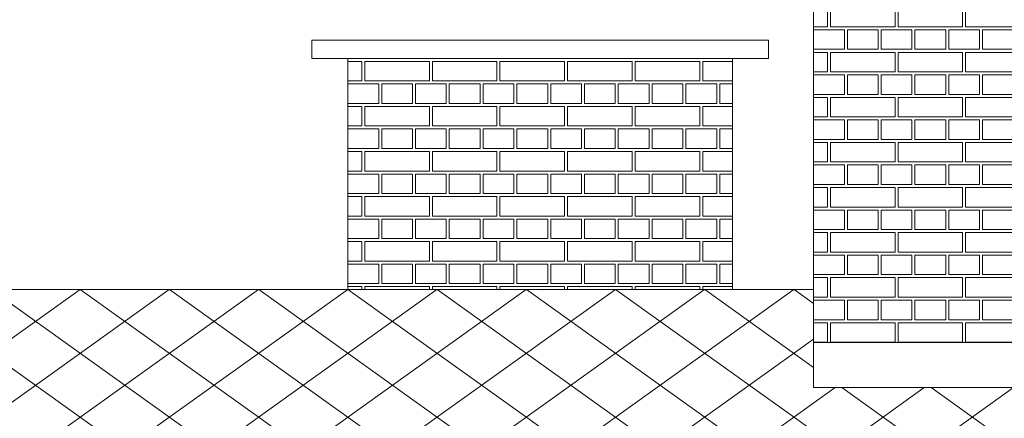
# Model space of a CAD drawing. Extents: x -396299 to -11759, y -15022 to 18278.
# Tile 189 of 205: x -44781 to -41504, y 11672 to 12999. Entities that reach past the tile are written whole.
import ezdxf

# ---------------------------------------------------------------- set-up
doc = ezdxf.new("R2010")
doc.units = 0
doc.header["$MEASUREMENT"] = 0
doc.layers.add('Arch kolorystyka_Nr_Pióra__102', color=7, linetype='Continuous', lineweight=13, true_color=0xcccccc)
doc.layers.add('arch wypelnienia_Nr_Pióra__2', color=7, linetype='Continuous', lineweight=13, true_color=0x7f7f7f)
for name, color, linetype, lineweight in [('Arch opisy_Nr_Pióra__5', 7, 'Continuous', 13), ('INWENT DACH_Nr_Pióra__21', 7, 'Continuous', 13), ('INWENT.ŚCIANY_Nr_Pióra__21', 7, 'Continuous', 13)]:
    doc.layers.add(name, color=color, linetype=linetype, lineweight=lineweight)
doc.styles.add('GENERATED_STYLE_10', font='arial.ttf')

# ---------------------------------------------------------------- blocks, each defined once
blk = doc.blocks.new('*X10')
at = {"layer": 'Arch kolorystyka_Nr_Pióra__102', "linetype": 'Continuous'}
for p, q in [((-43642.5, 12860.6), (-43688.7, 12860.6)), ((-43642.5, 12795.6), (-43642.5, 12860.6)), ((-43417.5, 12860.6), (-43632.5, 12860.6)), ((-43632.5, 12795.6), (-43632.5, 12860.6)), ((-43417.5, 12795.6), (-43417.5, 12860.6)), ((-43192.5, 12860.6), (-43407.5, 12860.6)), ((-43407.5, 12795.6), (-43407.5, 12860.6)), ((-43192.5, 12795.6), (-43192.5, 12860.6)), ((-42967.5, 12860.6), (-43182.5, 12860.6)), ((-43182.5, 12795.6), (-43182.5, 12860.6)), ((-42967.5, 12795.6), (-42967.5, 12860.6)), ((-42742.5, 12860.6), (-42957.5, 12860.6)), ((-42957.5, 12795.6), (-42957.5, 12860.6)), ((-42742.5, 12795.6), (-42742.5, 12860.6)), ((-42517.5, 12860.6), (-42732.5, 12860.6)), ((-42732.5, 12795.6), (-42732.5, 12860.6)), ((-42517.5, 12795.6), (-42517.5, 12860.6)), ((-42408.7, 12860.6), (-42507.5, 12860.6)), ((-42507.5, 12795.6), (-42507.5, 12860.6)), ((-43688.7, 12795.6), (-43642.5, 12795.6)), ((-43688.7, 12785.6), (-43688.7, 12720.6)), ((-43688.7, 12785.6), (-43586.2, 12785.6)), ((-43632.5, 12795.6), (-43417.5, 12795.6)), ((-43586.2, 12785.6), (-43586.2, 12720.6)), ((-43576.2, 12785.6), (-43576.2, 12720.6)), ((-43576.2, 12785.6), (-43473.7, 12785.6)), ((-43473.7, 12785.6), (-43473.7, 12720.6)), ((-43463.7, 12785.6), (-43463.7, 12720.6)), ((-43463.7, 12785.6), (-43361.2, 12785.6)), ((-43407.5, 12795.6), (-43192.5, 12795.6)), ((-43361.2, 12785.6), (-43361.2, 12720.6)), ((-43351.2, 12785.6), (-43351.2, 12720.6)), ((-43351.2, 12785.6), (-43248.7, 12785.6)), ((-43248.7, 12785.6), (-43248.7, 12720.6)), ((-43238.7, 12785.6), (-43238.7, 12720.6)), ((-43238.7, 12785.6), (-43136.2, 12785.6)), ((-43182.5, 12795.6), (-42967.5, 12795.6)), ((-43136.2, 12785.6), (-43136.2, 12720.6)), ((-43126.2, 12785.6), (-43126.2, 12720.6)), ((-43126.2, 12785.6), (-43023.7, 12785.6)), ((-43023.7, 12785.6), (-43023.7, 12720.6)), ((-43013.7, 12785.6), (-43013.7, 12720.6)), ((-43013.7, 12785.6), (-42911.2, 12785.6)), ((-42957.5, 12795.6), (-42742.5, 12795.6)), ((-42911.2, 12785.6), (-42911.2, 12720.6)), ((-42901.2, 12785.6), (-42901.2, 12720.6)), ((-42901.2, 12785.6), (-42798.7, 12785.6)), ((-42798.7, 12785.6), (-42798.7, 12720.6)), ((-42788.7, 12785.6), (-42788.7, 12720.6)), ((-42788.7, 12785.6), (-42686.2, 12785.6)), ((-42732.5, 12795.6), (-42517.5, 12795.6)), ((-42686.2, 12785.6), (-42686.2, 12720.6)), ((-42676.2, 12785.6), (-42676.2, 12720.6)), ((-42676.2, 12785.6), (-42573.7, 12785.6)), ((-42573.7, 12785.6), (-42573.7, 12720.6)), ((-42563.7, 12785.6), (-42563.7, 12720.6)), ((-42563.7, 12785.6), (-42461.2, 12785.6)), ((-42507.5, 12795.6), (-42408.7, 12795.6)), ((-42461.2, 12785.6), (-42461.2, 12720.6)), ((-42451.2, 12785.6), (-42451.2, 12720.6)), ((-42451.2, 12785.6), (-42408.7, 12785.6)), ((-43688.7, 12720.6), (-43586.2, 12720.6)), ((-43576.2, 12720.6), (-43473.7, 12720.6)), ((-43463.7, 12720.6), (-43361.2, 12720.6)), ((-43351.2, 12720.6), (-43248.7, 12720.6)), ((-43238.7, 12720.6), (-43136.2, 12720.6)), ((-43126.2, 12720.6), (-43023.7, 12720.6)), ((-43013.7, 12720.6), (-42911.2, 12720.6)), ((-42901.2, 12720.6), (-42798.7, 12720.6)), ((-42788.7, 12720.6), (-42686.2, 12720.6)), ((-42676.2, 12720.6), (-42573.7, 12720.6)), ((-42563.7, 12720.6), (-42461.2, 12720.6)), ((-42451.2, 12720.6), (-42408.7, 12720.6)), ((-43642.5, 12710.6), (-43688.7, 12710.6)), ((-43642.5, 12645.6), (-43642.5, 12710.6)), ((-43417.5, 12710.6), (-43632.5, 12710.6)), ((-43632.5, 12645.6), (-43632.5, 12710.6)), ((-43417.5, 12645.6), (-43417.5, 12710.6)), ((-43192.5, 12710.6), (-43407.5, 12710.6)), ((-43407.5, 12645.6), (-43407.5, 12710.6)), ((-43192.5, 12645.6), (-43192.5, 12710.6)), ((-42967.5, 12710.6), (-43182.5, 12710.6)), ((-43182.5, 12645.6), (-43182.5, 12710.6)), ((-42967.5, 12645.6), (-42967.5, 12710.6)), ((-42742.5, 12710.6), (-42957.5, 12710.6)), ((-42957.5, 12645.6), (-42957.5, 12710.6)), ((-42742.5, 12645.6), (-42742.5, 12710.6)), ((-42517.5, 12710.6), (-42732.5, 12710.6)), ((-42732.5, 12645.6), (-42732.5, 12710.6)), ((-42517.5, 12645.6), (-42517.5, 12710.6)), ((-42408.7, 12710.6), (-42507.5, 12710.6)), ((-42507.5, 12645.6), (-42507.5, 12710.6)), ((-43688.7, 12645.6), (-43642.5, 12645.6)), ((-43688.7, 12635.6), (-43688.7, 12570.6)), ((-43688.7, 12635.6), (-43586.2, 12635.6)), ((-43632.5, 12645.6), (-43417.5, 12645.6)), ((-43586.2, 12635.6), (-43586.2, 12570.6)), ((-43576.2, 12635.6), (-43576.2, 12570.6)), ((-43576.2, 12635.6), (-43473.7, 12635.6)), ((-43473.7, 12635.6), (-43473.7, 12570.6)), ((-43463.7, 12635.6), (-43463.7, 12570.6)), ((-43463.7, 12635.6), (-43361.2, 12635.6)), ((-43407.5, 12645.6), (-43192.5, 12645.6)), ((-43361.2, 12635.6), (-43361.2, 12570.6)), ((-43351.2, 12635.6), (-43351.2, 12570.6)), ((-43351.2, 12635.6), (-43248.7, 12635.6)), ((-43248.7, 12635.6), (-43248.7, 12570.6)), ((-43238.7, 12635.6), (-43238.7, 12570.6)), ((-43238.7, 12635.6), (-43136.2, 12635.6)), ((-43182.5, 12645.6), (-42967.5, 12645.6)), ((-43136.2, 12635.6), (-43136.2, 12570.6)), ((-43126.2, 12635.6), (-43126.2, 12570.6)), ((-43126.2, 12635.6), (-43023.7, 12635.6)), ((-43023.7, 12635.6), (-43023.7, 12570.6)), ((-43013.7, 12635.6), (-43013.7, 12570.6)), ((-43013.7, 12635.6), (-42911.2, 12635.6)), ((-42957.5, 12645.6), (-42742.5, 12645.6)), ((-42911.2, 12635.6), (-42911.2, 12570.6)), ((-42901.2, 12635.6), (-42901.2, 12570.6)), ((-42901.2, 12635.6), (-42798.7, 12635.6)), ((-42798.7, 12635.6), (-42798.7, 12570.6)), ((-42788.7, 12635.6), (-42788.7, 12570.6)), ((-42788.7, 12635.6), (-42686.2, 12635.6)), ((-42732.5, 12645.6), (-42517.5, 12645.6)), ((-42686.2, 12635.6), (-42686.2, 12570.6)), ((-42676.2, 12635.6), (-42676.2, 12570.6)), ((-42676.2, 12635.6), (-42573.7, 12635.6)), ((-42573.7, 12635.6), (-42573.7, 12570.6)), ((-42563.7, 12635.6), (-42563.7, 12570.6)), ((-42563.7, 12635.6), (-42461.2, 12635.6)), ((-42507.5, 12645.6), (-42408.7, 12645.6)), ((-42461.2, 12635.6), (-42461.2, 12570.6)), ((-42451.2, 12635.6), (-42451.2, 12570.6)), ((-42451.2, 12635.6), (-42408.7, 12635.6)), ((-43688.7, 12570.6), (-43586.2, 12570.6)), ((-43642.5, 12560.6), (-43688.7, 12560.6)), ((-43642.5, 12495.6), (-43642.5, 12560.6)), ((-43417.5, 12560.6), (-43632.5, 12560.6)), ((-43632.5, 12495.6), (-43632.5, 12560.6)), ((-43576.2, 12570.6), (-43473.7, 12570.6)), ((-43463.7, 12570.6), (-43361.2, 12570.6)), ((-43417.5, 12495.6), (-43417.5, 12560.6)), ((-43192.5, 12560.6), (-43407.5, 12560.6)), ((-43407.5, 12495.6), (-43407.5, 12560.6)), ((-43351.2, 12570.6), (-43248.7, 12570.6)), ((-43238.7, 12570.6), (-43136.2, 12570.6)), ((-43192.5, 12495.6), (-43192.5, 12560.6)), ((-42967.5, 12560.6), (-43182.5, 12560.6)), ((-43182.5, 12495.6), (-43182.5, 12560.6)), ((-43126.2, 12570.6), (-43023.7, 12570.6)), ((-43013.7, 12570.6), (-42911.2, 12570.6)), ((-42967.5, 12495.6), (-42967.5, 12560.6)), ((-42742.5, 12560.6), (-42957.5, 12560.6)), ((-42957.5, 12495.6), (-42957.5, 12560.6)), ((-42901.2, 12570.6), (-42798.7, 12570.6)), ((-42788.7, 12570.6), (-42686.2, 12570.6)), ((-42742.5, 12495.6), (-42742.5, 12560.6)), ((-42517.5, 12560.6), (-42732.5, 12560.6)), ((-42732.5, 12495.6), (-42732.5, 12560.6)), ((-42676.2, 12570.6), (-42573.7, 12570.6)), ((-42563.7, 12570.6), (-42461.2, 12570.6)), ((-42517.5, 12495.6), (-42517.5, 12560.6)), ((-42408.7, 12560.6), (-42507.5, 12560.6)), ((-42507.5, 12495.6), (-42507.5, 12560.6)), ((-42451.2, 12570.6), (-42408.7, 12570.6)), ((-43688.7, 12495.6), (-43642.5, 12495.6)), ((-43632.5, 12495.6), (-43417.5, 12495.6)), ((-43407.5, 12495.6), (-43192.5, 12495.6)), ((-43182.5, 12495.6), (-42967.5, 12495.6)), ((-42957.5, 12495.6), (-42742.5, 12495.6)), ((-42732.5, 12495.6), (-42517.5, 12495.6)), ((-42507.5, 12495.6), (-42408.7, 12495.6)), ((-43688.7, 12485.6), (-43688.7, 12420.6)), ((-43688.7, 12485.6), (-43586.2, 12485.6)), ((-43586.2, 12485.6), (-43586.2, 12420.6)), ((-43576.2, 12485.6), (-43576.2, 12420.6)), ((-43576.2, 12485.6), (-43473.7, 12485.6)), ((-43473.7, 12485.6), (-43473.7, 12420.6)), ((-43463.7, 12485.6), (-43463.7, 12420.6)), ((-43463.7, 12485.6), (-43361.2, 12485.6)), ((-43361.2, 12485.6), (-43361.2, 12420.6)), ((-43351.2, 12485.6), (-43351.2, 12420.6)), ((-43351.2, 12485.6), (-43248.7, 12485.6)), ((-43248.7, 12485.6), (-43248.7, 12420.6)), ((-43238.7, 12485.6), (-43238.7, 12420.6)), ((-43238.7, 12485.6), (-43136.2, 12485.6)), ((-43136.2, 12485.6), (-43136.2, 12420.6)), ((-43126.2, 12485.6), (-43126.2, 12420.6)), ((-43126.2, 12485.6), (-43023.7, 12485.6)), ((-43023.7, 12485.6), (-43023.7, 12420.6)), ((-43013.7, 12485.6), (-43013.7, 12420.6)), ((-43013.7, 12485.6), (-42911.2, 12485.6)), ((-42911.2, 12485.6), (-42911.2, 12420.6)), ((-42901.2, 12485.6), (-42901.2, 12420.6)), ((-42901.2, 12485.6), (-42798.7, 12485.6)), ((-42798.7, 12485.6), (-42798.7, 12420.6)), ((-42788.7, 12485.6), (-42788.7, 12420.6)), ((-42788.7, 12485.6), (-42686.2, 12485.6)), ((-42686.2, 12485.6), (-42686.2, 12420.6)), ((-42676.2, 12485.6), (-42676.2, 12420.6)), ((-42676.2, 12485.6), (-42573.7, 12485.6)), ((-42573.7, 12485.6), (-42573.7, 12420.6)), ((-42563.7, 12485.6), (-42563.7, 12420.6)), ((-42563.7, 12485.6), (-42461.2, 12485.6)), ((-42461.2, 12485.6), (-42461.2, 12420.6)), ((-42451.2, 12485.6), (-42451.2, 12420.6)), ((-42451.2, 12485.6), (-42408.7, 12485.6)), ((-43688.7, 12420.6), (-43586.2, 12420.6)), ((-43642.5, 12410.6), (-43688.7, 12410.6)), ((-43642.5, 12345.6), (-43642.5, 12410.6)), ((-43417.5, 12410.6), (-43632.5, 12410.6)), ((-43632.5, 12345.6), (-43632.5, 12410.6)), ((-43576.2, 12420.6), (-43473.7, 12420.6)), ((-43463.7, 12420.6), (-43361.2, 12420.6)), ((-43417.5, 12345.6), (-43417.5, 12410.6)), ((-43192.5, 12410.6), (-43407.5, 12410.6)), ((-43407.5, 12345.6), (-43407.5, 12410.6)), ((-43351.2, 12420.6), (-43248.7, 12420.6)), ((-43238.7, 12420.6), (-43136.2, 12420.6)), ((-43192.5, 12345.6), (-43192.5, 12410.6)), ((-42967.5, 12410.6), (-43182.5, 12410.6)), ((-43182.5, 12345.6), (-43182.5, 12410.6)), ((-43126.2, 12420.6), (-43023.7, 12420.6)), ((-43013.7, 12420.6), (-42911.2, 12420.6)), ((-42967.5, 12345.6), (-42967.5, 12410.6)), ((-42742.5, 12410.6), (-42957.5, 12410.6)), ((-42957.5, 12345.6), (-42957.5, 12410.6)), ((-42901.2, 12420.6), (-42798.7, 12420.6)), ((-42788.7, 12420.6), (-42686.2, 12420.6)), ((-42742.5, 12345.6), (-42742.5, 12410.6)), ((-42517.5, 12410.6), (-42732.5, 12410.6)), ((-42732.5, 12345.6), (-42732.5, 12410.6)), ((-42676.2, 12420.6), (-42573.7, 12420.6)), ((-42563.7, 12420.6), (-42461.2, 12420.6)), ((-42517.5, 12345.6), (-42517.5, 12410.6)), ((-42408.7, 12410.6), (-42507.5, 12410.6)), ((-42507.5, 12345.6), (-42507.5, 12410.6)), ((-42451.2, 12420.6), (-42408.7, 12420.6)), ((-43688.7, 12345.6), (-43642.5, 12345.6)), ((-43688.7, 12335.6), (-43688.7, 12270.6)), ((-43688.7, 12335.6), (-43586.2, 12335.6)), ((-43632.5, 12345.6), (-43417.5, 12345.6)), ((-43586.2, 12335.6), (-43586.2, 12270.6)), ((-43576.2, 12335.6), (-43576.2, 12270.6)), ((-43576.2, 12335.6), (-43473.7, 12335.6)), ((-43473.7, 12335.6), (-43473.7, 12270.6)), ((-43463.7, 12335.6), (-43463.7, 12270.6)), ((-43463.7, 12335.6), (-43361.2, 12335.6)), ((-43407.5, 12345.6), (-43192.5, 12345.6)), ((-43361.2, 12335.6), (-43361.2, 12270.6)), ((-43351.2, 12335.6), (-43351.2, 12270.6)), ((-43351.2, 12335.6), (-43248.7, 12335.6)), ((-43248.7, 12335.6), (-43248.7, 12270.6)), ((-43238.7, 12335.6), (-43238.7, 12270.6)), ((-43238.7, 12335.6), (-43136.2, 12335.6)), ((-43182.5, 12345.6), (-42967.5, 12345.6)), ((-43136.2, 12335.6), (-43136.2, 12270.6)), ((-43126.2, 12335.6), (-43126.2, 12270.6)), ((-43126.2, 12335.6), (-43023.7, 12335.6)), ((-43023.7, 12335.6), (-43023.7, 12270.6)), ((-43013.7, 12335.6), (-43013.7, 12270.6)), ((-43013.7, 12335.6), (-42911.2, 12335.6)), ((-42957.5, 12345.6), (-42742.5, 12345.6)), ((-42911.2, 12335.6), (-42911.2, 12270.6)), ((-42901.2, 12335.6), (-42901.2, 12270.6)), ((-42901.2, 12335.6), (-42798.7, 12335.6)), ((-42798.7, 12335.6), (-42798.7, 12270.6)), ((-42788.7, 12335.6), (-42788.7, 12270.6)), ((-42788.7, 12335.6), (-42686.2, 12335.6)), ((-42732.5, 12345.6), (-42517.5, 12345.6)), ((-42686.2, 12335.6), (-42686.2, 12270.6)), ((-42676.2, 12335.6), (-42676.2, 12270.6)), ((-42676.2, 12335.6), (-42573.7, 12335.6)), ((-42573.7, 12335.6), (-42573.7, 12270.6)), ((-42563.7, 12335.6), (-42563.7, 12270.6)), ((-42563.7, 12335.6), (-42461.2, 12335.6)), ((-42507.5, 12345.6), (-42408.7, 12345.6)), ((-42461.2, 12335.6), (-42461.2, 12270.6)), ((-42451.2, 12335.6), (-42451.2, 12270.6)), ((-42451.2, 12335.6), (-42408.7, 12335.6)), ((-43688.7, 12270.6), (-43586.2, 12270.6)), ((-43642.5, 12260.6), (-43688.7, 12260.6)), ((-43642.5, 12195.6), (-43642.5, 12260.6)), ((-43417.5, 12260.6), (-43632.5, 12260.6)), ((-43632.5, 12195.6), (-43632.5, 12260.6)), ((-43576.2, 12270.6), (-43473.7, 12270.6)), ((-43463.7, 12270.6), (-43361.2, 12270.6)), ((-43417.5, 12195.6), (-43417.5, 12260.6)), ((-43192.5, 12260.6), (-43407.5, 12260.6)), ((-43407.5, 12195.6), (-43407.5, 12260.6)), ((-43351.2, 12270.6), (-43248.7, 12270.6)), ((-43238.7, 12270.6), (-43136.2, 12270.6)), ((-43192.5, 12195.6), (-43192.5, 12260.6)), ((-42967.5, 12260.6), (-43182.5, 12260.6)), ((-43182.5, 12195.6), (-43182.5, 12260.6)), ((-43126.2, 12270.6), (-43023.7, 12270.6)), ((-43013.7, 12270.6), (-42911.2, 12270.6)), ((-42967.5, 12195.6), (-42967.5, 12260.6)), ((-42742.5, 12260.6), (-42957.5, 12260.6)), ((-42957.5, 12195.6), (-42957.5, 12260.6)), ((-42901.2, 12270.6), (-42798.7, 12270.6)), ((-42788.7, 12270.6), (-42686.2, 12270.6)), ((-42742.5, 12195.6), (-42742.5, 12260.6)), ((-42517.5, 12260.6), (-42732.5, 12260.6)), ((-42732.5, 12195.6), (-42732.5, 12260.6)), ((-42676.2, 12270.6), (-42573.7, 12270.6)), ((-42563.7, 12270.6), (-42461.2, 12270.6)), ((-42517.5, 12195.6), (-42517.5, 12260.6)), ((-42408.7, 12260.6), (-42507.5, 12260.6)), ((-42507.5, 12195.6), (-42507.5, 12260.6)), ((-42451.2, 12270.6), (-42408.7, 12270.6)), ((-43688.7, 12195.6), (-43642.5, 12195.6)), ((-43632.5, 12195.6), (-43417.5, 12195.6)), ((-43407.5, 12195.6), (-43192.5, 12195.6)), ((-43182.5, 12195.6), (-42967.5, 12195.6)), ((-42957.5, 12195.6), (-42742.5, 12195.6)), ((-42732.5, 12195.6), (-42517.5, 12195.6)), ((-42507.5, 12195.6), (-42408.7, 12195.6)), ((-43688.7, 12185.6), (-43688.7, 12120.6)), ((-43688.7, 12185.6), (-43586.2, 12185.6)), ((-43586.2, 12185.6), (-43586.2, 12120.6)), ((-43576.2, 12185.6), (-43576.2, 12120.6)), ((-43576.2, 12185.6), (-43473.7, 12185.6)), ((-43473.7, 12185.6), (-43473.7, 12120.6)), ((-43463.7, 12185.6), (-43463.7, 12120.6)), ((-43463.7, 12185.6), (-43361.2, 12185.6)), ((-43361.2, 12185.6), (-43361.2, 12120.6)), ((-43351.2, 12185.6), (-43351.2, 12120.6)), ((-43351.2, 12185.6), (-43248.7, 12185.6)), ((-43248.7, 12185.6), (-43248.7, 12120.6)), ((-43238.7, 12185.6), (-43238.7, 12120.6)), ((-43238.7, 12185.6), (-43136.2, 12185.6)), ((-43136.2, 12185.6), (-43136.2, 12120.6)), ((-43126.2, 12185.6), (-43126.2, 12120.6)), ((-43126.2, 12185.6), (-43023.7, 12185.6)), ((-43023.7, 12185.6), (-43023.7, 12120.6)), ((-43013.7, 12185.6), (-43013.7, 12120.6)), ((-43013.7, 12185.6), (-42911.2, 12185.6)), ((-42911.2, 12185.6), (-42911.2, 12120.6)), ((-42901.2, 12185.6), (-42901.2, 12120.6)), ((-42901.2, 12185.6), (-42798.7, 12185.6)), ((-42798.7, 12185.6), (-42798.7, 12120.6)), ((-42788.7, 12185.6), (-42788.7, 12120.6)), ((-42788.7, 12185.6), (-42686.2, 12185.6)), ((-42686.2, 12185.6), (-42686.2, 12120.6)), ((-42676.2, 12185.6), (-42676.2, 12120.6)), ((-42676.2, 12185.6), (-42573.7, 12185.6)), ((-42573.7, 12185.6), (-42573.7, 12120.6)), ((-42563.7, 12185.6), (-42563.7, 12120.6)), ((-42563.7, 12185.6), (-42461.2, 12185.6)), ((-42461.2, 12185.6), (-42461.2, 12120.6)), ((-42451.2, 12185.6), (-42451.2, 12120.6)), ((-42451.2, 12185.6), (-42408.7, 12185.6)), ((-43688.7, 12120.6), (-43586.2, 12120.6)), ((-43642.5, 12110.6), (-43688.7, 12110.6)), ((-43642.5, 12100.6), (-43642.5, 12110.6)), ((-43417.5, 12110.6), (-43632.5, 12110.6)), ((-43632.5, 12100.6), (-43632.5, 12110.6)), ((-43576.2, 12120.6), (-43473.7, 12120.6)), ((-43463.7, 12120.6), (-43361.2, 12120.6)), ((-43417.5, 12100.6), (-43417.5, 12110.6)), ((-43192.5, 12110.6), (-43407.5, 12110.6)), ((-43407.5, 12100.6), (-43407.5, 12110.6)), ((-43351.2, 12120.6), (-43248.7, 12120.6)), ((-43238.7, 12120.6), (-43136.2, 12120.6)), ((-43192.5, 12100.6), (-43192.5, 12110.6)), ((-42967.5, 12110.6), (-43182.5, 12110.6)), ((-43182.5, 12100.6), (-43182.5, 12110.6)), ((-43126.2, 12120.6), (-43023.7, 12120.6)), ((-43013.7, 12120.6), (-42911.2, 12120.6)), ((-42967.5, 12100.6), (-42967.5, 12110.6)), ((-42742.5, 12110.6), (-42957.5, 12110.6)), ((-42957.5, 12100.6), (-42957.5, 12110.6)), ((-42901.2, 12120.6), (-42798.7, 12120.6)), ((-42788.7, 12120.6), (-42686.2, 12120.6)), ((-42742.5, 12100.6), (-42742.5, 12110.6)), ((-42517.5, 12110.6), (-42732.5, 12110.6)), ((-42732.5, 12100.6), (-42732.5, 12110.6)), ((-42676.2, 12120.6), (-42573.7, 12120.6)), ((-42563.7, 12120.6), (-42461.2, 12120.6)), ((-42517.5, 12100.6), (-42517.5, 12110.6)), ((-42408.7, 12110.6), (-42507.5, 12110.6)), ((-42507.5, 12100.6), (-42507.5, 12110.6)), ((-42451.2, 12120.6), (-42408.7, 12120.6))]:
    blk.add_line(p, q, dxfattribs=at)
blk = doc.blocks.new('Wypełnienie_5')
at = {"layer": 'Arch kolorystyka_Nr_Pióra__102', "linetype": 'Continuous'}
blk.add_blockref('*X10', (0, 0), dxfattribs=at)
blk = doc.blocks.new('*X12')
at = {"layer": 'Arch kolorystyka_Nr_Pióra__102', "linetype": 'Continuous'}
for p, q in [((-42092.5, 12975.6), (-42092.5, 13040.6)), ((-42082.5, 12975.6), (-42082.5, 13040.6)), ((-41867.5, 12975.6), (-41867.5, 13040.6)), ((-41857.5, 12975.6), (-41857.5, 13040.6)), ((-41642.5, 12975.6), (-41642.5, 13040.6)), ((-41632.5, 12975.6), (-41632.5, 13040.6)), ((-42138.7, 12975.6), (-42092.5, 12975.6)), ((-42138.7, 12965.6), (-42138.7, 12900.6)), ((-42138.7, 12965.6), (-42036.2, 12965.6)), ((-42082.5, 12975.6), (-41867.5, 12975.6)), ((-42036.2, 12965.6), (-42036.2, 12900.6)), ((-42026.2, 12965.6), (-42026.2, 12900.6)), ((-42026.2, 12965.6), (-41923.7, 12965.6)), ((-41923.7, 12965.6), (-41923.7, 12900.6)), ((-41913.7, 12965.6), (-41913.7, 12900.6)), ((-41913.7, 12965.6), (-41811.2, 12965.6)), ((-41857.5, 12975.6), (-41642.5, 12975.6)), ((-41811.2, 12965.6), (-41811.2, 12900.6)), ((-41801.2, 12965.6), (-41801.2, 12900.6)), ((-41801.2, 12965.6), (-41698.7, 12965.6)), ((-41698.7, 12965.6), (-41698.7, 12900.6)), ((-41688.7, 12965.6), (-41688.7, 12900.6)), ((-41688.7, 12965.6), (-41586.2, 12965.6)), ((-41632.5, 12975.6), (-41417.5, 12975.6)), ((-41586.2, 12965.6), (-41586.2, 12900.6)), ((-41576.2, 12965.6), (-41576.2, 12900.6)), ((-41576.2, 12965.6), (-41473.7, 12965.6)), ((-42138.7, 12900.6), (-42036.2, 12900.6)), ((-42092.5, 12890.6), (-42138.7, 12890.6)), ((-42092.5, 12825.6), (-42092.5, 12890.6)), ((-41867.5, 12890.6), (-42082.5, 12890.6)), ((-42082.5, 12825.6), (-42082.5, 12890.6)), ((-42026.2, 12900.6), (-41923.7, 12900.6)), ((-41913.7, 12900.6), (-41811.2, 12900.6)), ((-41867.5, 12825.6), (-41867.5, 12890.6)), ((-41642.5, 12890.6), (-41857.5, 12890.6)), ((-41857.5, 12825.6), (-41857.5, 12890.6)), ((-41801.2, 12900.6), (-41698.7, 12900.6)), ((-41688.7, 12900.6), (-41586.2, 12900.6)), ((-41642.5, 12825.6), (-41642.5, 12890.6)), ((-41417.5, 12890.6), (-41632.5, 12890.6)), ((-41632.5, 12825.6), (-41632.5, 12890.6)), ((-41576.2, 12900.6), (-41473.7, 12900.6)), ((-42138.7, 12825.6), (-42092.5, 12825.6)), ((-42138.7, 12815.6), (-42138.7, 12750.6)), ((-42138.7, 12815.6), (-42036.2, 12815.6)), ((-42082.5, 12825.6), (-41867.5, 12825.6)), ((-42036.2, 12815.6), (-42036.2, 12750.6)), ((-42026.2, 12815.6), (-42026.2, 12750.6)), ((-42026.2, 12815.6), (-41923.7, 12815.6)), ((-41923.7, 12815.6), (-41923.7, 12750.6)), ((-41913.7, 12815.6), (-41913.7, 12750.6)), ((-41913.7, 12815.6), (-41811.2, 12815.6)), ((-41857.5, 12825.6), (-41642.5, 12825.6)), ((-41811.2, 12815.6), (-41811.2, 12750.6)), ((-41801.2, 12815.6), (-41801.2, 12750.6)), ((-41801.2, 12815.6), (-41698.7, 12815.6)), ((-41698.7, 12815.6), (-41698.7, 12750.6)), ((-41688.7, 12815.6), (-41688.7, 12750.6)), ((-41688.7, 12815.6), (-41586.2, 12815.6)), ((-41632.5, 12825.6), (-41417.5, 12825.6)), ((-41586.2, 12815.6), (-41586.2, 12750.6)), ((-41576.2, 12815.6), (-41576.2, 12750.6)), ((-41576.2, 12815.6), (-41473.7, 12815.6)), ((-42138.7, 12750.6), (-42036.2, 12750.6)), ((-42026.2, 12750.6), (-41923.7, 12750.6)), ((-41913.7, 12750.6), (-41811.2, 12750.6)), ((-41801.2, 12750.6), (-41698.7, 12750.6)), ((-41688.7, 12750.6), (-41586.2, 12750.6)), ((-41576.2, 12750.6), (-41473.7, 12750.6)), ((-42092.5, 12740.6), (-42138.7, 12740.6)), ((-42092.5, 12675.6), (-42092.5, 12740.6)), ((-41867.5, 12740.6), (-42082.5, 12740.6)), ((-42082.5, 12675.6), (-42082.5, 12740.6)), ((-41867.5, 12675.6), (-41867.5, 12740.6)), ((-41642.5, 12740.6), (-41857.5, 12740.6)), ((-41857.5, 12675.6), (-41857.5, 12740.6)), ((-41642.5, 12675.6), (-41642.5, 12740.6)), ((-41417.5, 12740.6), (-41632.5, 12740.6)), ((-41632.5, 12675.6), (-41632.5, 12740.6)), ((-42138.7, 12675.6), (-42092.5, 12675.6)), ((-42138.7, 12665.6), (-42138.7, 12600.6)), ((-42138.7, 12665.6), (-42036.2, 12665.6)), ((-42082.5, 12675.6), (-41867.5, 12675.6)), ((-42036.2, 12665.6), (-42036.2, 12600.6)), ((-42026.2, 12665.6), (-42026.2, 12600.6)), ((-42026.2, 12665.6), (-41923.7, 12665.6)), ((-41923.7, 12665.6), (-41923.7, 12600.6)), ((-41913.7, 12665.6), (-41913.7, 12600.6)), ((-41913.7, 12665.6), (-41811.2, 12665.6)), ((-41857.5, 12675.6), (-41642.5, 12675.6)), ((-41811.2, 12665.6), (-41811.2, 12600.6)), ((-41801.2, 12665.6), (-41801.2, 12600.6)), ((-41801.2, 12665.6), (-41698.7, 12665.6)), ((-41698.7, 12665.6), (-41698.7, 12600.6)), ((-41688.7, 12665.6), (-41688.7, 12600.6)), ((-41688.7, 12665.6), (-41586.2, 12665.6)), ((-41632.5, 12675.6), (-41417.5, 12675.6)), ((-41586.2, 12665.6), (-41586.2, 12600.6)), ((-41576.2, 12665.6), (-41576.2, 12600.6)), ((-41576.2, 12665.6), (-41473.7, 12665.6)), ((-42138.7, 12600.6), (-42036.2, 12600.6)), ((-42092.5, 12590.6), (-42138.7, 12590.6)), ((-42092.5, 12525.6), (-42092.5, 12590.6)), ((-41867.5, 12590.6), (-42082.5, 12590.6)), ((-42082.5, 12525.6), (-42082.5, 12590.6)), ((-42026.2, 12600.6), (-41923.7, 12600.6)), ((-41913.7, 12600.6), (-41811.2, 12600.6)), ((-41867.5, 12525.6), (-41867.5, 12590.6)), ((-41642.5, 12590.6), (-41857.5, 12590.6)), ((-41857.5, 12525.6), (-41857.5, 12590.6)), ((-41801.2, 12600.6), (-41698.7, 12600.6)), ((-41688.7, 12600.6), (-41586.2, 12600.6)), ((-41642.5, 12525.6), (-41642.5, 12590.6)), ((-41417.5, 12590.6), (-41632.5, 12590.6)), ((-41632.5, 12525.6), (-41632.5, 12590.6)), ((-41576.2, 12600.6), (-41473.7, 12600.6)), ((-42138.7, 12525.6), (-42092.5, 12525.6)), ((-42082.5, 12525.6), (-41867.5, 12525.6)), ((-41857.5, 12525.6), (-41642.5, 12525.6)), ((-41632.5, 12525.6), (-41417.5, 12525.6)), ((-42138.7, 12515.6), (-42138.7, 12450.6)), ((-42138.7, 12515.6), (-42036.2, 12515.6)), ((-42036.2, 12515.6), (-42036.2, 12450.6)), ((-42026.2, 12515.6), (-42026.2, 12450.6)), ((-42026.2, 12515.6), (-41923.7, 12515.6)), ((-41923.7, 12515.6), (-41923.7, 12450.6)), ((-41913.7, 12515.6), (-41913.7, 12450.6)), ((-41913.7, 12515.6), (-41811.2, 12515.6)), ((-41811.2, 12515.6), (-41811.2, 12450.6)), ((-41801.2, 12515.6), (-41801.2, 12450.6)), ((-41801.2, 12515.6), (-41698.7, 12515.6)), ((-41698.7, 12515.6), (-41698.7, 12450.6)), ((-41688.7, 12515.6), (-41688.7, 12450.6)), ((-41688.7, 12515.6), (-41586.2, 12515.6)), ((-41586.2, 12515.6), (-41586.2, 12450.6)), ((-41576.2, 12515.6), (-41576.2, 12450.6)), ((-41576.2, 12515.6), (-41473.7, 12515.6)), ((-42138.7, 12450.6), (-42036.2, 12450.6)), ((-42092.5, 12440.6), (-42138.7, 12440.6)), ((-42092.5, 12375.6), (-42092.5, 12440.6)), ((-41867.5, 12440.6), (-42082.5, 12440.6)), ((-42082.5, 12375.6), (-42082.5, 12440.6)), ((-42026.2, 12450.6), (-41923.7, 12450.6)), ((-41913.7, 12450.6), (-41811.2, 12450.6)), ((-41867.5, 12375.6), (-41867.5, 12440.6)), ((-41642.5, 12440.6), (-41857.5, 12440.6)), ((-41857.5, 12375.6), (-41857.5, 12440.6)), ((-41801.2, 12450.6), (-41698.7, 12450.6)), ((-41688.7, 12450.6), (-41586.2, 12450.6)), ((-41642.5, 12375.6), (-41642.5, 12440.6)), ((-41417.5, 12440.6), (-41632.5, 12440.6)), ((-41632.5, 12375.6), (-41632.5, 12440.6)), ((-41576.2, 12450.6), (-41473.7, 12450.6)), ((-42138.7, 12375.6), (-42092.5, 12375.6)), ((-42138.7, 12365.6), (-42138.7, 12300.6)), ((-42138.7, 12365.6), (-42036.2, 12365.6)), ((-42082.5, 12375.6), (-41867.5, 12375.6)), ((-42036.2, 12365.6), (-42036.2, 12300.6)), ((-42026.2, 12365.6), (-42026.2, 12300.6)), ((-42026.2, 12365.6), (-41923.7, 12365.6)), ((-41923.7, 12365.6), (-41923.7, 12300.6)), ((-41913.7, 12365.6), (-41913.7, 12300.6)), ((-41913.7, 12365.6), (-41811.2, 12365.6)), ((-41857.5, 12375.6), (-41642.5, 12375.6)), ((-41811.2, 12365.6), (-41811.2, 12300.6)), ((-41801.2, 12365.6), (-41801.2, 12300.6)), ((-41801.2, 12365.6), (-41698.7, 12365.6)), ((-41698.7, 12365.6), (-41698.7, 12300.6)), ((-41688.7, 12365.6), (-41688.7, 12300.6)), ((-41688.7, 12365.6), (-41586.2, 12365.6)), ((-41632.5, 12375.6), (-41417.5, 12375.6)), ((-41586.2, 12365.6), (-41586.2, 12300.6)), ((-41576.2, 12365.6), (-41576.2, 12300.6)), ((-41576.2, 12365.6), (-41473.7, 12365.6)), ((-42138.7, 12300.6), (-42036.2, 12300.6)), ((-42092.5, 12290.6), (-42138.7, 12290.6)), ((-42092.5, 12225.6), (-42092.5, 12290.6)), ((-41867.5, 12290.6), (-42082.5, 12290.6)), ((-42082.5, 12225.6), (-42082.5, 12290.6)), ((-42026.2, 12300.6), (-41923.7, 12300.6)), ((-41913.7, 12300.6), (-41811.2, 12300.6)), ((-41867.5, 12225.6), (-41867.5, 12290.6)), ((-41642.5, 12290.6), (-41857.5, 12290.6)), ((-41857.5, 12225.6), (-41857.5, 12290.6)), ((-41801.2, 12300.6), (-41698.7, 12300.6)), ((-41688.7, 12300.6), (-41586.2, 12300.6)), ((-41642.5, 12225.6), (-41642.5, 12290.6)), ((-41417.5, 12290.6), (-41632.5, 12290.6)), ((-41632.5, 12225.6), (-41632.5, 12290.6)), ((-41576.2, 12300.6), (-41473.7, 12300.6)), ((-42138.7, 12225.6), (-42092.5, 12225.6)), ((-42082.5, 12225.6), (-41867.5, 12225.6)), ((-41857.5, 12225.6), (-41642.5, 12225.6)), ((-41632.5, 12225.6), (-41417.5, 12225.6)), ((-42138.7, 12215.6), (-42138.7, 12150.6)), ((-42138.7, 12215.6), (-42036.2, 12215.6)), ((-42036.2, 12215.6), (-42036.2, 12150.6)), ((-42026.2, 12215.6), (-42026.2, 12150.6)), ((-42026.2, 12215.6), (-41923.7, 12215.6)), ((-41923.7, 12215.6), (-41923.7, 12150.6)), ((-41913.7, 12215.6), (-41913.7, 12150.6)), ((-41913.7, 12215.6), (-41811.2, 12215.6)), ((-41811.2, 12215.6), (-41811.2, 12150.6)), ((-41801.2, 12215.6), (-41801.2, 12150.6)), ((-41801.2, 12215.6), (-41698.7, 12215.6)), ((-41698.7, 12215.6), (-41698.7, 12150.6)), ((-41688.7, 12215.6), (-41688.7, 12150.6)), ((-41688.7, 12215.6), (-41586.2, 12215.6)), ((-41586.2, 12215.6), (-41586.2, 12150.6)), ((-41576.2, 12215.6), (-41576.2, 12150.6)), ((-41576.2, 12215.6), (-41473.7, 12215.6)), ((-42138.7, 12150.6), (-42036.2, 12150.6)), ((-42092.5, 12140.6), (-42138.7, 12140.6)), ((-42092.5, 12075.6), (-42092.5, 12140.6)), ((-41867.5, 12140.6), (-42082.5, 12140.6)), ((-42082.5, 12075.6), (-42082.5, 12140.6)), ((-42026.2, 12150.6), (-41923.7, 12150.6)), ((-41913.7, 12150.6), (-41811.2, 12150.6)), ((-41867.5, 12075.6), (-41867.5, 12140.6)), ((-41642.5, 12140.6), (-41857.5, 12140.6)), ((-41857.5, 12075.6), (-41857.5, 12140.6)), ((-41801.2, 12150.6), (-41698.7, 12150.6)), ((-41688.7, 12150.6), (-41586.2, 12150.6)), ((-41642.5, 12075.6), (-41642.5, 12140.6)), ((-41417.5, 12140.6), (-41632.5, 12140.6)), ((-41632.5, 12075.6), (-41632.5, 12140.6)), ((-41576.2, 12150.6), (-41473.7, 12150.6)), ((-42138.7, 12075.6), (-42092.5, 12075.6)), ((-42138.7, 12065.6), (-42138.7, 12000.6)), ((-42138.7, 12065.6), (-42036.2, 12065.6)), ((-42082.5, 12075.6), (-41867.5, 12075.6)), ((-42036.2, 12065.6), (-42036.2, 12000.6)), ((-42026.2, 12065.6), (-42026.2, 12000.6)), ((-42026.2, 12065.6), (-41923.7, 12065.6)), ((-41923.7, 12065.6), (-41923.7, 12000.6)), ((-41913.7, 12065.6), (-41913.7, 12000.6)), ((-41913.7, 12065.6), (-41811.2, 12065.6)), ((-41857.5, 12075.6), (-41642.5, 12075.6)), ((-41811.2, 12065.6), (-41811.2, 12000.6)), ((-41801.2, 12065.6), (-41801.2, 12000.6)), ((-41801.2, 12065.6), (-41698.7, 12065.6)), ((-41698.7, 12065.6), (-41698.7, 12000.6)), ((-41688.7, 12065.6), (-41688.7, 12000.6)), ((-41688.7, 12065.6), (-41586.2, 12065.6)), ((-41632.5, 12075.6), (-41417.5, 12075.6)), ((-41586.2, 12065.6), (-41586.2, 12000.6)), ((-41576.2, 12065.6), (-41576.2, 12000.6)), ((-41576.2, 12065.6), (-41473.7, 12065.6)), ((-42138.7, 12000.6), (-42036.2, 12000.6)), ((-42026.2, 12000.6), (-41923.7, 12000.6)), ((-41913.7, 12000.6), (-41811.2, 12000.6)), ((-41801.2, 12000.6), (-41698.7, 12000.6)), ((-41688.7, 12000.6), (-41586.2, 12000.6)), ((-41576.2, 12000.6), (-41473.7, 12000.6)), ((-42092.5, 11990.6), (-42138.7, 11990.6)), ((-42092.5, 11925.6), (-42092.5, 11990.6)), ((-41867.5, 11990.6), (-42082.5, 11990.6)), ((-42082.5, 11925.6), (-42082.5, 11990.6)), ((-41867.5, 11925.6), (-41867.5, 11990.6)), ((-41642.5, 11990.6), (-41857.5, 11990.6)), ((-41857.5, 11925.6), (-41857.5, 11990.6)), ((-41642.5, 11925.6), (-41642.5, 11990.6)), ((-41417.5, 11990.6), (-41632.5, 11990.6)), ((-41632.5, 11925.6), (-41632.5, 11990.6)), ((-42138.7, 11925.6), (-42092.5, 11925.6)), ((-42082.5, 11925.6), (-41867.5, 11925.6)), ((-41857.5, 11925.6), (-41642.5, 11925.6)), ((-41632.5, 11925.6), (-41417.5, 11925.6))]:
    blk.add_line(p, q, dxfattribs=at)
blk = doc.blocks.new('Wypełnienie_6')
at = {"layer": 'Arch kolorystyka_Nr_Pióra__102', "linetype": 'Continuous'}
blk.add_blockref('*X12', (0, 0), dxfattribs=at)

msp = doc.modelspace()

# ---------------------------------------------------------------- hatches: boundary and pattern name
at = {"layer": 'arch wypelnienia_Nr_Pióra__2', "linetype": 'Continuous'}
h = msp.add_hatch(dxfattribs=at)
h.set_pattern_fill('Concrete_Block', color=256, style=0, pattern_type=2)
h.set_pattern_definition([(35.5377, (-49628.74, 12100.65), (-148.4924, 106.066), []), (144.4623, (-49628.74, 12100.65), (148.4924, 106.066), [])])
h.paths.add_polyline_path([(-60568.7, 12100.6), (-60568.7, 11203.2), (-60263.7, 11508.2), (-59373.7, 10618.2), (-59373.7, 10594.7), (-59223.7, 10594.7, -0.411875), (-59298.7, 10520.3), (-59373.7, 10520.3), (-59373.7, 10408.2), (-59508.7, 10408.2), (-59508.7, 9324.8), (-58758.7, 8894.3), (-58758.7, 10408.2), (-58893.7, 10408.2), (-58893.7, 10520.3), (-58968.7, 10520.3, -0.411875), (-59043.7, 10594.7), (-58893.7, 10594.7), (-58893.7, 10595.3), (-58893.7, 10618.2), (-58003.7, 11508.2), (-57113.7, 10618.2), (-57113.7, 10595.3), (-56963.7, 10595.3, -0.414214), (-57038.7, 10520.3), (-57113.7, 10520.3), (-57113.7, 10408.2), (-57248.7, 10408.2), (-57248.7, 8813.2), (-58617.4, 8813.2), (-58608.7, 8808.2), (-53138.7, 8808.2), (-53138.7, 8778.2), (-53168.7, 8778.2), (-53168.7, 8708.2), (-53268.7, 8708.2), (-53268.7, 8588.2), (-53368.7, 8588.2), (-53368.7, 8488.2), (-53468.7, 8488.2), (-53468.7, 7957.6), (-42298.7, 7957.6), (-42298.7, 7993.2), (-42318.7, 7993.2), (-42318.7, 8023.2), (-42338.7, 8023.2), (-42338.7, 8053.2), (-42358.7, 8053.2), (-42358.7, 8075), (-42367.1, 8075), (-42367.1, 8145.4), (-41898.7, 8765), (-41898.7, 10653.2), (-42098.7, 10653.2), (-42098.7, 10793.4), (-42173.7, 10793.4, -0.406237), (-42248.7, 10868.4), (-42098.7, 10869), (-40394.4, 12100.6), (-40948.7, 12100.6), (-40948.7, 11774.4), (-42138.7, 11774.4), (-42138.7, 12100.6), (-46528.7, 12100.6), (-46528.7, 12000.6), (-47328.7, 12000.6), (-47328.7, 12100.6), (-49628.7, 12100.6), (-49628.7, 11013.2), (-49133.7, 11508.2), (-48243.7, 10618.2), (-48243.7, 10594.7), (-48093.7, 10595.3, -0.414214), (-48168.7, 10520.3), (-48243.7, 10520.3), (-48243.7, 10408.2), (-48378.7, 10408.2), (-48378.7, 8813.2), (-49888.7, 8813.2), (-49888.7, 10408.2), (-50023.7, 10408.2), (-50023.7, 10520.3), (-50098.7, 10520.3, -0.411875), (-50173.7, 10594.7), (-50023.7, 10594.7), (-50023.7, 10595.3), (-50023.7, 10618.2), (-49703.8, 10938.1), (-50268.7, 10938.1), (-50268.7, 12100.6)], flags=0)
h.paths.add_polyline_path([(-45658.7, 10520.3, -0.411875), (-45733.7, 10594.7), (-45583.7, 10594.7), (-45583.7, 10618.2), (-44693.7, 11508.2), (-43803.7, 10618.2), (-43803.7, 10594.7), (-43653.7, 10594.7, -0.411875), (-43728.7, 10520.3), (-43803.7, 10520.3), (-43803.7, 10408.2), (-43938.7, 10408.2), (-43938.7, 8813.2), (-44088.7, 8813.2), (-45298.7, 8813.2), (-45448.7, 8813.2), (-45448.7, 10408.2), (-45583.7, 10408.2), (-45583.7, 10520.3)], flags=0)
h.paths.add_polyline_path([(-47948.7, 10520.3, -0.411875), (-48023.7, 10594.7), (-47873.7, 10594.7), (-47873.7, 10618.2), (-46983.7, 11508.2), (-46093.7, 10618.2), (-46093.7, 10594.7), (-45943.7, 10594.7, -0.411875), (-46018.7, 10520.3), (-46093.7, 10520.3), (-46093.7, 10408.2), (-46228.7, 10408.2), (-46228.7, 8813.2), (-46378.7, 8813.2), (-47588.7, 8813.2), (-47738.7, 8813.2), (-47738.7, 10408.2), (-47873.7, 10408.2), (-47873.7, 10520.3)], flags=0)
h.paths.add_polyline_path([(-52743.7, 10594.7), (-52593.7, 10594.7), (-52593.7, 10595.3), (-52593.7, 10618.2), (-51703.7, 11508.2), (-50813.7, 10618.2), (-50813.7, 10595.3), (-50663.7, 10595.3, -0.414214), (-50738.7, 10520.3), (-50813.7, 10520.3), (-50813.7, 10408.2), (-50948.7, 10408.2), (-50948.7, 8813.2), (-52458.7, 8813.2), (-52458.7, 10408.2), (-52593.7, 10408.2), (-52593.7, 10520.3), (-52668.7, 10520.3, -0.411875)], flags=0)
h.paths.add_polyline_path([(-56778.7, 10520.3, -0.411875), (-56853.7, 10594.7), (-56703.7, 10594.7), (-56703.7, 10595.3), (-56703.7, 10618.2), (-55813.7, 11508.2), (-54923.7, 10618.2), (-54923.7, 10595.3), (-54773.7, 10595.3, -0.414214), (-54848.7, 10520.3), (-54923.7, 10520.3), (-54923.7, 10408.2), (-55058.7, 10408.2), (-55058.7, 8813.2), (-56568.7, 8813.2), (-56568.7, 10408.2), (-56703.7, 10408.2), (-56703.7, 10520.3)], flags=0)

# ---------------------------------------------------------------- linework, layer by layer
at = {"layer": 'INWENT DACH_Nr_Pióra__21', "linetype": 'Continuous'}
for p, q in [((-42138.7, 14100.6), (-42138.7, 11774.4)), ((-43808.7, 12930.6), (-43808.7, 12870.6)), ((-43808.7, 12930.6), (-42288.7, 12930.6)), ((-42288.7, 12930.6), (-42288.7, 12870.6)), ((-43808.7, 12870.6), (-42288.7, 12870.6)), ((-46528.7, 12100.6), (-42138.7, 12100.6)), ((-42138.7, 11924.4), (-40948.7, 11924.4)), ((-42138.7, 11774.4), (-40948.7, 11774.4))]:
    msp.add_line(p, q, dxfattribs=at)
at = {"layer": 'INWENT.ŚCIANY_Nr_Pióra__21', "linetype": 'Continuous'}
for p, q in [((-43688.7, 12100.6), (-43688.7, 12870.6)), ((-42408.7, 12100.6), (-42408.7, 12870.6))]:
    msp.add_line(p, q, dxfattribs=at)

# ---------------------------------------------------------------- block references
at = {"layer": 'Arch kolorystyka_Nr_Pióra__102', "linetype": 'Continuous'}
for name in ['Wypełnienie_6', 'Wypełnienie_5']:
    msp.add_blockref(name, (0, 0), dxfattribs=at)

# ---------------------------------------------------------------- texts
at = {"layer": 'Arch opisy_Nr_Pióra__5', "linetype": 'Continuous', "insert": (-50536.9, 16905.7), "char_height": 200, "width": 8259.092, "attachment_point": 1, "line_spacing_factor": 1.040261, "style": 'GENERATED_STYLE_10'}
msp.add_mtext('{UWAGA:\\P1. Wszystkie wymiary sprawdzić na budowie\\P2. Z części cokołowej otynkowanej należy usunąć istniejący \\P   tynk i zastąpić nowym renowacyjnym\\P3. Z pozostałej części elewacji należy usunąć tynk częściowo \\P   odspojony od podłoża oraz wykonanie lokalnych napraw. \\P    Po usunięciu głuchych tynków, niefachowo wykonanych \\P    napraw, kotew, instalacji etc. spękanych szpachlówek i \\P   odpowiednim przygotowaniu muru, należy nałożyć nowe \\P   tynki i powłoki malarskie.}', dxfattribs=at)

doc.saveas('drawing.dxf')
